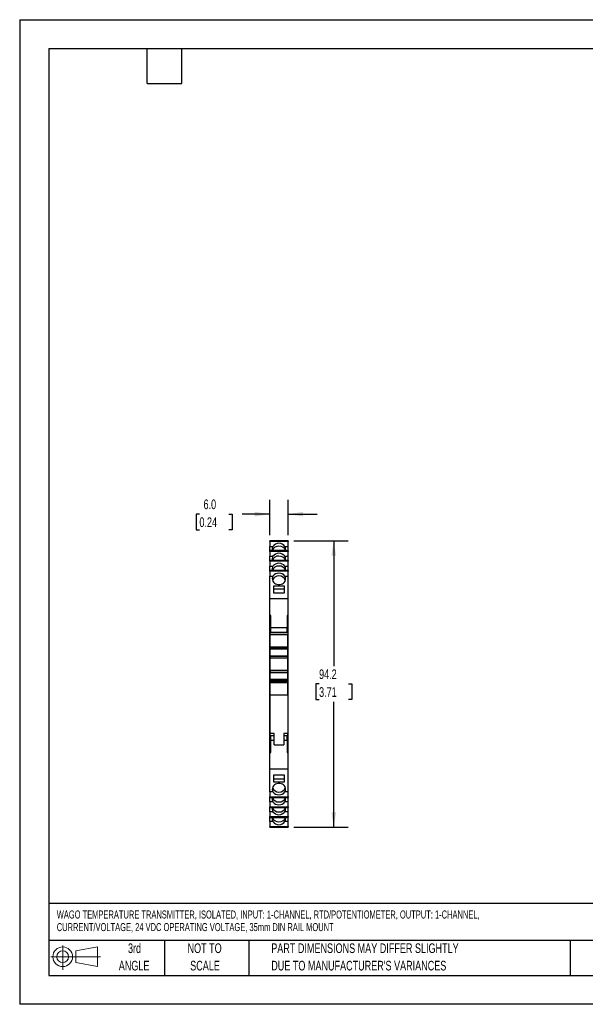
# Model space of a CAD drawing. Header units: millimetres. Extents: x 0 to 419, y 0 to 324.
# Tile 1 of 3: x 0 to 186, y 0 to 324. Entities that reach past the tile are written whole.
import ezdxf

# ---------------------------------------------------------------- set-up
doc = ezdxf.new("R2010")
doc.units = ezdxf.units.MM
doc.header["$LTSCALE"] = 1.5
doc.linetypes.add('CENTERX2', pattern=[20.32, 12.7, -2.54, 2.54, -2.54])
doc.layers.add('DIMENSIONS', color=140, linetype='Continuous', lineweight=25)
doc.layers.add('TEXT', color=140, linetype='Continuous', lineweight=25)
doc.layers.add('SLD-DEFPOINTS', color=7, linetype='Continuous')
doc.styles.add('SLDTEXTSTYLE0', font='TXT', dxfattribs={"width": 0.7})
doc.dimstyles.new('SLDDIMSTYLE0', dxfattribs={"dimtxt": 3.237012, "dimasz": 4.953, "dimexe": 0, "dimexo": 0.0625, "dimgap": 0.809253, "dimtad": 0, "dimtih": 1, "dimtoh": 1, "dimrnd": 1e-09, "dimzin": 12, "dimdsep": 46, "dimtxsty": 'SLDTEXTSTYLE0', "dimsah": 1, "dimcen": 0.09, "dimadec": 0, "dimazin": 3, "dimtfac": 1, "dimtofl": 0, "dimtmove": 0, "dimatfit": 3, "dimfxl": 0, "dimfrac": 2, "dimtolj": 1, "dimtzin": 12, "dimarcsym": 0})
doc.dimstyles.new('SLDDIMSTYLE1', dxfattribs={"dimtxt": 3.237012, "dimasz": 4.953, "dimexe": 0, "dimexo": 0.0625, "dimgap": 0.809253, "dimtad": 0, "dimtih": 1, "dimtoh": 1, "dimrnd": 1e-09, "dimzin": 4, "dimdsep": 46, "dimtxsty": 'SLDTEXTSTYLE0', "dimsah": 1, "dimcen": 0.09, "dimadec": 0, "dimazin": 1, "dimtfac": 1, "dimtmove": 0, "dimatfit": 0, "dimfxl": 0, "dimfrac": 2, "dimtolj": 1, "dimtzin": 12, "dimarcsym": 0})

# ---------------------------------------------------------------- blocks, each defined once
blk = doc.blocks.new('Block11')
at = {"color": 7, "linetype": 'Continuous', "lineweight": 18}
for p, q in [((3.88, 7.97), (3.88, 0)), ((8.22, 6.25), (15.26, 7.55)), ((15.26, 7.55), (15.26, 1.1)), ((0, 4.32), (16.31, 4.32)), ((8.22, 2.39), (8.22, 6.25)), ((8.22, 2.39), (15.26, 1.1))]:
    blk.add_line(p, q, dxfattribs=at)
for radius in [3.23, 1.93]:
    blk.add_circle((3.88, 4.32), radius, dxfattribs=at)
blk = doc.blocks.new('Block12')
at = {"layer": 'SLD-DEFPOINTS'}
blk.add_blockref('Block11', (0, 0), dxfattribs=at)
blk = doc.blocks.new('SW_NOTE_0')
at = {"layer": 'TEXT', "color": 0, "linetype": 'CENTERX2', "lineweight": 18, "char_height": 2.6353, "attachment_point": 1, "style": 'SLDTEXTSTYLE0'}
for s, insert in [('WAGO TEMPERATURE TRANSMITTER, ISOLATED, INPUT: 1-CHANNEL, RTD/POTENTIOMETER, OUTPUT: 1-CHANNEL,', (0, 3.4)), ('CURRENT/VOLTAGE, 24 VDC OPERATING VOLTAGE, 35mm DIN RAIL MOUNT', (0, -0.74))]:
    blk.add_mtext(s, dxfattribs=dict(at, insert=insert))
blk = doc.blocks.new('SW_NOTE_0_3')
at = {"layer": 'TEXT', "color": 0, "linetype": 'CENTERX2', "lineweight": 18, "char_height": 3.175, "attachment_point": 1, "style": 'SLDTEXTSTYLE0'}
for s, insert in [('PART DIMENSIONS MAY DIFFER SLIGHTLY', (0, 4.09)), ("DUE TO MANUFACTURER'S VARIANCES", (0, -1.64))]:
    blk.add_mtext(s, dxfattribs=dict(at, insert=insert))
blk = doc.blocks.new('SW_NOTE_0_4')
at = {"layer": 'TEXT', "color": 0, "linetype": 'CENTERX2', "lineweight": 18, "char_height": 3.175, "attachment_point": 2, "style": 'SLDTEXTSTYLE0'}
for s, insert in [('NOT TO', (7.89, 4.09)), ('SCALE', (8.03, -1.64))]:
    blk.add_mtext(s, dxfattribs=dict(at, insert=insert))
blk = doc.blocks.new('SW_NOTE_0_5')
at = {"layer": 'TEXT', "color": 0, "linetype": 'CENTERX2', "lineweight": 18, "char_height": 3.175, "attachment_point": 2, "style": 'SLDTEXTSTYLE0'}
for s, insert in [('3rd', (3.47, 4.09)), ('ANGLE', (3.33, -1.64))]:
    blk.add_mtext(s, dxfattribs=dict(at, insert=insert))
blk = doc.blocks.new('_D')
at = {"layer": 'DIMENSIONS'}
for p, q in [((90.11, 152.48), (107.97, 152.48)), ((103.21, 152.48), (103.21, 111.23)), ((98.4, 105.36), (97.31, 105.36)), ((97.31, 105.36), (97.31, 100.21)), ((108.02, 105.36), (109.11, 105.36)), ((109.11, 105.36), (109.11, 100.21)), ((97.31, 100.21), (98.4, 100.21)), ((103.21, 58.24), (103.21, 99.49)), ((109.11, 100.21), (108.02, 100.21)), ((90.11, 58.24), (107.97, 58.24))]:
    blk.add_line(p, q, dxfattribs=at)
for points in [[(103.21, 152.48), (102.45, 147.52), (103.97, 147.52)], [(103.21, 58.24), (103.97, 63.19), (102.45, 63.19)]]:
    blk.add_solid(points, dxfattribs=at)
at = {"layer": 'DIMENSIONS', "char_height": 3.175, "attachment_point": 1, "style": 'SLDTEXTSTYLE0'}
for s, insert in [('94.2', (98.4, 110.17)), ('3.71', (98.4, 104.3))]:
    blk.add_mtext(s, dxfattribs=dict(at, insert=insert))
blk = doc.blocks.new('_D_1')
at = {"layer": 'DIMENSIONS'}
for p, q in [((82.21, 154.36), (82.21, 165.98)), ((88.21, 154.36), (88.21, 165.98)), ((59.07, 161.22), (57.99, 161.22)), ((57.99, 161.22), (57.99, 156.08)), ((68.69, 161.22), (69.78, 161.22)), ((69.78, 161.22), (69.78, 156.08)), ((82.21, 161.22), (73.08, 161.22)), ((88.21, 161.22), (97.73, 161.22)), ((57.99, 156.08), (59.07, 156.08)), ((69.78, 156.08), (68.69, 156.08))]:
    blk.add_line(p, q, dxfattribs=at)
for points in [[(82.21, 161.22), (77.26, 161.98), (77.26, 160.46)], [(88.21, 161.22), (93.16, 160.46), (93.16, 161.98)]]:
    blk.add_solid(points, dxfattribs=at)
at = {"layer": 'DIMENSIONS', "char_height": 3.175, "attachment_point": 1, "style": 'SLDTEXTSTYLE0'}
for s, insert in [('6.0', (60.42, 166.04)), ('0.24', (59.07, 160.17))]:
    blk.add_mtext(s, dxfattribs=dict(at, insert=insert))

msp = doc.modelspace()

# ---------------------------------------------------------------- linework, layer by layer
at = {"color": 7, "linetype": 'Continuous'}
for p, q in [((0.004, 323.854), (0.004, 0.004)), ((0.004, 323.854), (419.104, 323.854)), ((419.104, 0.004), (0.004, 0.004))]:
    msp.add_line(p, q, dxfattribs=at)
for p, q in [((88.209, 152.486), (82.209, 152.486)), ((82.209, 152.477), (82.209, 152.486)), ((82.209, 152.477), (88.209, 152.477)), ((82.209, 152.259), (82.209, 152.477)), ((88.209, 152.259), (82.209, 152.259)), ((82.209, 152.259), (82.209, 150.631)), ((88.209, 152.477), (88.209, 152.486)), ((88.209, 152.477), (88.209, 152.259)), ((88.209, 150.631), (88.209, 152.259)), ((82.209, 150.631), (83.247, 150.631)), ((82.209, 149.216), (82.209, 150.631)), ((88.209, 149.216), (82.209, 149.216)), ((82.209, 149.207), (82.209, 149.216)), ((82.209, 149.207), (88.209, 149.207)), ((82.209, 148.989), (82.209, 149.207)), ((88.209, 148.989), (82.209, 148.989)), ((82.209, 148.989), (82.209, 147.361)), ((87.171, 150.631), (88.209, 150.631)), ((88.209, 149.216), (88.209, 150.631)), ((88.209, 149.207), (88.209, 149.216)), ((88.209, 149.207), (88.209, 148.989)), ((88.209, 147.361), (88.209, 148.989)), ((82.209, 147.361), (83.247, 147.361)), ((82.209, 145.946), (82.209, 147.361)), ((88.209, 145.946), (82.209, 145.946)), ((82.209, 145.937), (82.209, 145.946)), ((82.209, 145.937), (88.209, 145.937)), ((82.209, 145.719), (82.209, 145.937)), ((87.171, 147.361), (88.209, 147.361)), ((88.209, 145.946), (88.209, 147.361)), ((88.209, 145.937), (88.209, 145.946)), ((88.209, 145.937), (88.209, 145.719)), ((88.209, 145.719), (82.209, 145.719)), ((82.209, 145.719), (82.209, 144.091)), ((82.209, 144.091), (83.247, 144.091)), ((82.209, 142.676), (82.209, 144.091)), ((88.209, 142.676), (82.209, 142.676)), ((82.209, 142.667), (82.209, 142.676)), ((82.209, 142.667), (88.209, 142.667)), ((82.209, 142.449), (82.209, 142.667)), ((87.171, 144.091), (88.209, 144.091)), ((88.209, 144.091), (88.209, 145.719)), ((88.209, 142.676), (88.209, 144.091)), ((88.209, 142.667), (88.209, 142.676)), ((88.209, 142.667), (88.209, 142.449)), ((88.209, 142.449), (82.209, 142.449)), ((82.209, 142.449), (82.209, 140.821)), ((82.209, 133.32), (82.209, 140.821)), ((82.209, 140.821), (83.244, 140.821)), ((87.174, 140.821), (88.209, 140.821)), ((88.209, 140.821), (88.209, 142.449)), ((88.209, 133.32), (88.209, 140.821)), ((87.009, 137.545), (83.409, 137.545)), ((83.409, 137.545), (83.409, 135.367)), ((87.009, 136.564), (83.409, 136.564)), ((87.009, 135.367), (87.009, 137.545)), ((88.209, 133.32), (82.209, 133.32)), ((82.209, 127.85), (82.209, 133.32)), ((83.409, 135.367), (87.009, 135.367)), ((88.209, 127.85), (88.209, 133.32)), ((82.534, 127.85), (82.209, 127.85)), ((82.209, 125.559), (82.209, 127.85)), ((82.534, 123.856), (82.534, 127.85)), ((88.209, 127.85), (87.884, 127.85)), ((87.884, 127.85), (87.884, 123.856)), ((88.209, 125.559), (88.209, 127.85)), ((82.209, 125.559), (82.534, 125.559)), ((82.209, 124.363), (82.209, 125.559)), ((82.534, 124.363), (82.209, 124.363)), ((82.209, 119.002), (82.209, 124.363)), ((87.884, 123.856), (82.534, 123.856)), ((82.534, 122.356), (82.534, 123.856)), ((87.884, 125.559), (88.209, 125.559)), ((88.209, 124.363), (87.884, 124.363)), ((87.884, 122.356), (87.884, 123.856)), ((88.209, 124.363), (88.209, 125.559)), ((88.209, 119.002), (88.209, 124.363)), ((82.309, 122.263), (88.109, 122.263)), ((82.309, 121.67), (82.309, 122.263)), ((82.309, 121.67), (88.109, 121.67)), ((82.309, 117.475), (82.309, 121.67)), ((82.534, 122.356), (87.884, 122.356)), ((88.109, 122.263), (88.109, 121.67)), ((88.109, 117.475), (88.109, 121.67)), ((82.309, 119.002), (82.209, 119.002)), ((82.209, 115.393), (82.209, 119.002)), ((88.109, 117.475), (82.309, 117.475)), ((82.309, 117.475), (82.309, 117.317)), ((82.309, 117.317), (88.109, 117.317)), ((82.309, 117.218), (82.309, 117.317)), ((88.109, 117.218), (82.309, 117.218)), ((82.309, 117.218), (82.309, 116.925)), ((82.309, 116.925), (88.109, 116.925)), ((82.309, 116.917), (82.309, 116.925)), ((88.109, 116.917), (82.309, 116.917)), ((82.309, 116.917), (82.309, 116.913)), ((82.309, 116.913), (88.109, 116.913)), ((82.309, 114.563), (82.309, 116.913)), ((88.209, 119.002), (88.109, 119.002)), ((88.109, 117.317), (88.109, 117.475)), ((88.109, 117.317), (88.109, 117.218)), ((88.109, 116.925), (88.109, 117.218)), ((88.109, 116.925), (88.109, 116.917)), ((88.109, 116.913), (88.109, 116.917)), ((88.109, 114.563), (88.109, 116.913)), ((88.209, 115.393), (88.209, 119.002)), ((82.309, 115.393), (82.209, 115.393)), ((82.209, 95.319), (82.209, 115.393)), ((88.109, 114.563), (82.309, 114.563)), ((82.309, 114.423), (82.309, 114.563)), ((88.109, 114.423), (82.309, 114.423)), ((82.309, 114.423), (82.309, 113.972)), ((82.309, 113.972), (88.109, 113.972)), ((82.309, 113.963), (82.309, 113.972)), ((82.309, 113.963), (88.109, 113.963)), ((82.309, 109.763), (82.309, 113.963)), ((88.209, 115.393), (88.109, 115.393)), ((88.109, 114.563), (88.109, 114.423)), ((88.109, 113.972), (88.109, 114.423)), ((88.109, 113.972), (88.109, 113.963)), ((88.109, 109.763), (88.109, 113.963)), ((88.209, 95.319), (88.209, 115.393)), ((88.109, 109.763), (82.309, 109.763)), ((82.309, 109.753), (82.309, 109.763)), ((88.109, 109.753), (82.309, 109.753)), ((82.309, 109.753), (82.309, 109.302)), ((82.309, 109.302), (88.109, 109.302)), ((82.309, 109.163), (82.309, 109.302)), ((82.309, 109.163), (88.109, 109.163)), ((82.309, 106.813), (82.309, 109.163)), ((88.109, 109.763), (88.109, 109.753)), ((88.109, 109.302), (88.109, 109.753)), ((88.109, 109.302), (88.109, 109.163)), ((88.109, 106.813), (88.109, 109.163)), ((88.109, 106.813), (82.309, 106.813)), ((82.309, 106.813), (82.309, 106.809)), ((82.309, 106.809), (88.109, 106.809)), ((82.309, 106.717), (82.309, 106.809)), ((88.109, 106.717), (82.309, 106.717)), ((82.309, 106.717), (82.309, 106.423)), ((82.309, 106.423), (88.109, 106.423)), ((82.309, 106.063), (82.309, 106.423)), ((88.109, 106.063), (82.309, 106.063)), ((82.309, 106.063), (82.309, 105.866)), ((82.309, 105.866), (88.109, 105.866)), ((82.309, 101.763), (82.309, 105.866)), ((88.109, 106.809), (88.109, 106.813)), ((88.109, 106.809), (88.109, 106.717)), ((88.109, 106.423), (88.109, 106.717)), ((88.109, 106.423), (88.109, 106.063)), ((88.109, 105.866), (88.109, 106.063)), ((88.109, 101.763), (88.109, 105.866)), ((82.309, 101.763), (88.109, 101.763)), ((82.309, 89.063), (82.309, 101.763)), ((88.109, 101.763), (88.109, 89.063)), ((82.309, 95.319), (82.209, 95.319)), ((82.209, 91.71), (82.209, 95.319)), ((88.209, 95.319), (88.109, 95.319)), ((88.209, 91.71), (88.209, 95.319)), ((82.309, 91.71), (82.209, 91.71)), ((82.209, 86.348), (82.209, 91.71)), ((88.209, 91.71), (88.109, 91.71)), ((88.209, 86.348), (88.209, 91.71)), ((83.609, 89.063), (82.309, 89.063)), ((82.309, 88.463), (82.309, 89.063)), ((82.309, 88.463), (83.609, 88.463)), ((82.534, 86.856), (82.534, 88.356)), ((83.609, 88.356), (82.534, 88.356)), ((83.609, 85.363), (83.609, 89.063)), ((88.109, 89.063), (86.809, 89.063)), ((86.809, 89.063), (86.809, 85.363)), ((86.809, 88.463), (88.109, 88.463)), ((87.884, 88.356), (86.809, 88.356)), ((87.884, 86.856), (87.884, 88.356)), ((88.109, 88.463), (88.109, 89.063)), ((82.209, 86.348), (82.534, 86.348)), ((82.209, 85.153), (82.209, 86.348)), ((82.209, 82.861), (82.209, 85.153)), ((82.534, 85.153), (82.209, 85.153)), ((82.534, 86.856), (83.609, 86.856)), ((82.534, 82.861), (82.534, 86.856)), ((83.609, 85.363), (86.809, 85.363)), ((86.809, 86.856), (87.884, 86.856)), ((87.884, 86.856), (87.884, 82.861)), ((88.209, 86.348), (87.884, 86.348)), ((88.209, 85.153), (87.884, 85.153)), ((88.209, 85.153), (88.209, 86.348)), ((88.209, 82.861), (88.209, 85.153)), ((82.209, 82.861), (82.534, 82.861)), ((82.209, 77.392), (82.209, 82.861)), ((87.884, 82.861), (88.209, 82.861)), ((88.209, 77.392), (88.209, 82.861)), ((82.209, 69.891), (82.209, 77.392)), ((88.209, 77.392), (82.209, 77.392)), ((83.409, 75.345), (83.409, 73.167)), ((87.009, 75.345), (83.409, 75.345)), ((87.009, 73.167), (87.009, 75.345)), ((88.209, 69.891), (88.209, 77.392)), ((83.409, 74.148), (87.009, 74.148)), ((83.409, 73.167), (87.009, 73.167)), ((83.244, 69.891), (82.209, 69.891)), ((82.209, 69.891), (82.209, 68.263)), ((82.209, 68.263), (88.209, 68.263)), ((82.209, 68.045), (82.209, 68.263)), ((88.209, 68.045), (82.209, 68.045)), ((82.209, 68.036), (82.209, 68.045)), ((82.209, 68.036), (88.209, 68.036)), ((82.209, 66.621), (82.209, 68.036)), ((88.209, 69.891), (87.174, 69.891)), ((88.209, 68.263), (88.209, 69.891)), ((88.209, 68.263), (88.209, 68.045)), ((88.209, 68.036), (88.209, 68.045)), ((88.209, 66.621), (88.209, 68.036)), ((83.247, 66.621), (82.209, 66.621)), ((82.209, 66.621), (82.209, 64.993)), ((82.209, 64.993), (88.209, 64.993)), ((82.209, 64.775), (82.209, 64.993)), ((88.209, 64.775), (82.209, 64.775)), ((82.209, 64.766), (82.209, 64.775)), ((88.209, 66.621), (87.171, 66.621)), ((88.209, 64.993), (88.209, 66.621)), ((88.209, 64.993), (88.209, 64.775)), ((88.209, 64.766), (88.209, 64.775)), ((82.209, 64.766), (88.209, 64.766)), ((82.209, 63.351), (82.209, 64.766)), ((83.247, 63.351), (82.209, 63.351)), ((82.209, 63.351), (82.209, 61.723)), ((82.209, 61.723), (88.209, 61.723)), ((82.209, 61.505), (82.209, 61.723)), ((88.209, 63.351), (87.171, 63.351)), ((88.209, 63.351), (88.209, 64.766)), ((88.209, 61.723), (88.209, 63.351)), ((88.209, 61.723), (88.209, 61.505)), ((88.209, 61.505), (82.209, 61.505)), ((82.209, 61.496), (82.209, 61.505)), ((82.209, 61.496), (88.209, 61.496)), ((82.209, 60.081), (82.209, 61.496)), ((83.247, 60.081), (82.209, 60.081)), ((82.209, 60.081), (82.209, 58.453)), ((82.209, 58.453), (88.209, 58.453)), ((82.209, 58.235), (82.209, 58.453)), ((88.209, 60.081), (87.171, 60.081)), ((88.209, 61.496), (88.209, 61.505)), ((88.209, 60.081), (88.209, 61.496)), ((88.209, 58.453), (88.209, 60.081)), ((88.209, 58.453), (88.209, 58.235)), ((88.209, 58.235), (82.209, 58.235)), ((82.209, 58.226), (82.209, 58.235)), ((82.209, 58.226), (88.209, 58.226)), ((88.209, 58.226), (88.209, 58.235))]:
    msp.add_line(p, q)
at = {"flags": 128}
for points in [[(83.244, 140.821), (83.078, 140.437), (83.01, 140.031), (83.043, 139.622), (83.175, 139.228), (83.4, 138.867), (83.708, 138.557), (84.085, 138.311), (84.513, 138.14), (84.973, 138.053), (85.444, 138.053), (85.904, 138.14), (86.333, 138.311), (86.709, 138.557), (87.017, 138.867), (87.243, 139.228), (87.375, 139.622), (87.407, 140.031), (87.339, 140.437), (87.174, 140.821)], [(87.174, 69.891), (87.339, 70.275), (87.407, 70.681), (87.375, 71.09), (87.243, 71.484), (87.017, 71.845), (86.709, 72.155), (86.333, 72.401), (85.904, 72.572), (85.444, 72.659), (84.973, 72.659), (84.513, 72.572), (84.085, 72.401), (83.708, 72.155), (83.4, 71.845), (83.175, 71.484), (83.043, 71.09), (83.01, 70.681), (83.078, 70.275), (83.244, 69.891)]]:
    msp.add_lwpolyline(points, dxfattribs=at)
for centre, radius, start, end in [((84.706, 149.765), 1.697, 149.31004, 198.87078), ((85.093, 148.573), 2.128, 86.86643, 160.81784), ((85.209, 149.202), 2.427, 36.06466, 143.93534), ((85.294, 148.527), 2.174, 20.07372, 92.24201), ((85.712, 149.765), 1.697, 341.12922, 30.68996), ((84.706, 146.495), 1.697, 149.31004, 198.87078), ((85.093, 145.303), 2.128, 86.86643, 160.81784), ((85.209, 145.932), 2.427, 36.06466, 143.93534), ((85.294, 145.257), 2.174, 20.07372, 92.24201), ((85.712, 146.495), 1.697, 341.12922, 30.68996), ((84.706, 143.225), 1.697, 149.31004, 198.87078), ((85.093, 142.033), 2.128, 86.86643, 160.81784), ((85.209, 142.662), 2.427, 36.06466, 143.93534), ((85.294, 141.987), 2.174, 20.07372, 92.24201), ((85.712, 143.225), 1.697, 341.12922, 30.68996), ((85.093, 138.769), 2.128, 86.8662, 160.81652), ((85.209, 139.396), 2.427, 35.93777, 144.06223), ((85.294, 138.722), 2.174, 20.07511, 92.24217), ((84.706, 67.487), 1.697, 161.12922, 210.68996), ((85.124, 71.99), 2.174, 200.07372, 272.24201), ((85.209, 71.316), 2.427, 215.94314, 324.05686), ((85.325, 71.944), 2.128, 266.86643, 340.81784), ((85.712, 67.487), 1.697, 329.31004, 18.87078), ((85.124, 68.725), 2.174, 200.07372, 272.24201), ((85.209, 68.05), 2.427, 216.06466, 323.93534), ((85.325, 68.679), 2.128, 266.86643, 340.81784), ((84.706, 64.217), 1.697, 161.12922, 210.68996), ((85.124, 65.455), 2.174, 200.07372, 272.24201), ((85.209, 64.78), 2.427, 216.06466, 323.93534), ((85.325, 65.409), 2.128, 266.86643, 340.81784), ((85.712, 64.217), 1.697, 329.31004, 18.87078), ((84.706, 60.947), 1.697, 161.12922, 210.68996), ((85.124, 62.185), 2.174, 200.07372, 272.24201), ((85.209, 61.51), 2.427, 216.06466, 323.93534), ((85.325, 62.139), 2.128, 266.86643, 340.81784), ((85.712, 60.947), 1.697, 329.31004, 18.87078)]:
    msp.add_arc(centre, radius, start, end)
at = {"layer": 'TEXT'}
for p, q in [((9.525, 314.325), (409.575, 314.325)), ((9.525, 314.325), (9.525, 9.525)), ((41.91, 302.895), (41.91, 314.325)), ((53.34, 302.895), (53.34, 314.325)), ((41.91, 302.895), (53.34, 302.895)), ((409.575, 33.189), (9.525, 33.189)), ((409.575, 20.955), (9.525, 20.955)), ((47.625, 20.955), (47.625, 9.525)), ((75.317, 20.955), (75.317, 9.525)), ((180.97, 20.955), (180.97, 9.525)), ((9.525, 9.525), (409.575, 9.525))]:
    msp.add_line(p, q, dxfattribs=at)

# ---------------------------------------------------------------- block references
at = {"layer": 'SLD-DEFPOINTS'}
msp.add_blockref('Block12', (10.257, 11.331), dxfattribs=at)
at = {"layer": 'TEXT', "linetype": 'CENTERX2', "lineweight": 18}
for name, p in [('SW_NOTE_0', (12.18, 27.459)), ('SW_NOTE_0_5', (34.271, 15.953)), ('SW_NOTE_0_4', (52.886, 15.953)), ('SW_NOTE_0_3', (82.679, 15.953))]:
    msp.add_blockref(name, p, dxfattribs=at)

# ---------------------------------------------------------------- dimensions: what is measured, and where the dimension line sits
at = {"layer": 'DIMENSIONS'}
dim = msp.add_linear_dim(base=(88.209, 161.221), p1=(82.209, 152.457), p2=(88.209, 152.457), dimstyle='SLDDIMSTYLE1', dxfattribs=at)
dim.commit()
dim.dimension.update_dxf_attribs({"geometry": '_D_1', "text_midpoint": (63.883, 161.221), "dimtype": 160})
dim = msp.add_linear_dim(base=(103.209, 58.235), p1=(88.209, 152.477), p2=(88.209, 58.235), angle=90, dimstyle='SLDDIMSTYLE0', dxfattribs=at)
dim.commit()
dim.dimension.update_dxf_attribs({"geometry": '_D', "text_midpoint": (103.209, 105.356), "dimtype": 160})

doc.saveas('drawing.dxf')
